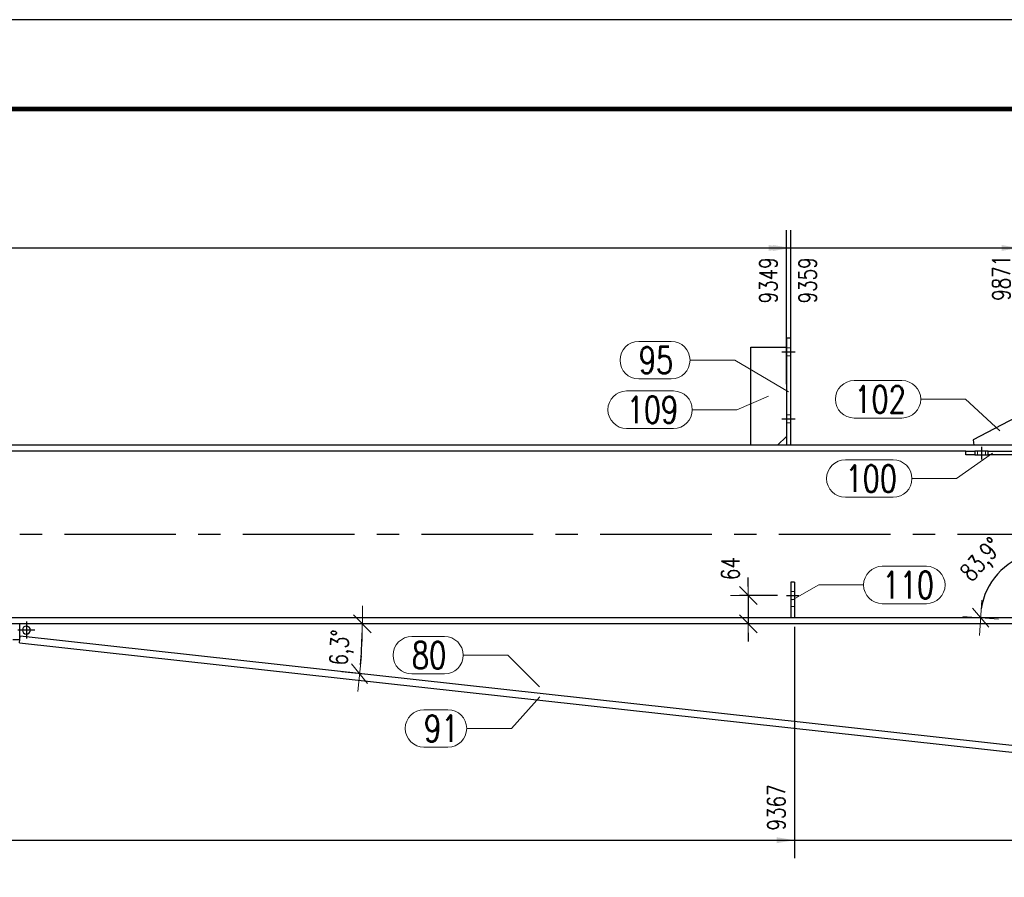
# Model space of a CAD drawing. Header units: millimetres. Extents: x 3526 to 4380, y 11541 to 12002.
# Tile 95 of 127: x 4108 to 4218, y 11878 to 11974. Entities that reach past the tile are written whole.
import ezdxf

# ---------------------------------------------------------------- set-up
doc = ezdxf.new("R2010")
doc.units = ezdxf.units.MM
doc.header["$LTSCALE"] = 10
doc.linetypes.add('HIDDEN', pattern=[0.375, 0.25, -0.125])
doc.linetypes.add('MITTE', pattern=[2, 1.25, -0.25, 0.25, -0.25])
doc.layers.get('Defpoints').update_dxf_attribs({"color": 1})
doc.layers.add('_FORMATKA', color=8, linetype='Continuous', plot=False)
for name, color, linetype, lineweight in [('_RAMKA', 7, 'Continuous', 35), ('PS_DIM', 4, 'Continuous', 13), ('PS_Hidden', 2, 'HIDDEN', 9), ('PS_Pos', 1, 'Continuous', 15), ('PS_SOLID', 7, 'Continuous', 30)]:
    doc.layers.add(name, color=color, linetype=linetype, lineweight=lineweight)
doc.layers.add('PS_MID', color=5, linetype='MITTE')
doc.layers.add('PS_SHAPE', color=3, linetype='Continuous')
doc.styles.add('simplex', font='simplex.shx', dxfattribs={"width": 0.75})
doc.dimstyles.new('1_20_GŁ_DS1-LS20', dxfattribs={"dimtxt": 2, "dimasz": 2, "dimexe": 2, "dimexo": 5, "dimgap": 1, "dimtad": 1, "dimjust": 4, "dimdec": 0, "dimlfac": 20, "dimtxsty": 'simplex', "dimblk1": 'NONE', "dimsah": 1, "dimcen": 2, "dimclrd": 256, "dimclre": 256, "dimclrt": 4, "dimadec": 1, "dimazin": 0, "dimtfac": 1, "dimtdec": 0, "dimtmove": 2, "dimatfit": 3, "dimfxl": 1, "dimarcsym": 0})
doc.dimstyles.new('1_20_PRZ', dxfattribs={"dimtxt": 2, "dimasz": 1, "dimexe": 2, "dimexo": 5, "dimgap": 1, "dimtad": 1, "dimdec": 0, "dimlfac": 20, "dimtxsty": 'simplex', "dimblk": 'dimznak', "dimcen": 2, "dimse1": 1, "dimse2": 1, "dimclrd": 256, "dimclrt": 4, "dimadec": 1, "dimazin": 0, "dimtfac": 1, "dimtdec": 0, "dimtix": 1, "dimtmove": 2, "dimatfit": 3, "dimldrblk": 'dim-grot', "dimfxl": 1, "dimarcsym": 0})
doc.dimstyles.new('1_20_SC', dxfattribs={"dimtxt": 2, "dimasz": 1, "dimexe": 1, "dimexo": 1, "dimgap": 1, "dimtad": 1, "dimdec": 0, "dimlfac": 20, "dimtxsty": 'simplex', "dimblk": 'dimznak', "dimcen": 2, "dimclrd": 256, "dimclre": 256, "dimclrt": 4, "dimadec": 1, "dimazin": 0, "dimtfac": 1, "dimtdec": 0, "dimtix": 1, "dimtmove": 2, "dimatfit": 3, "dimldrblk": 'dim-grot', "dimfxl": 1, "dimarcsym": 0})

# ---------------------------------------------------------------- blocks, each defined once
blk = doc.blocks.new('dimznak')
at = {"color": 0}
for points in [[(0, 2), (0, -2)], [(-2, 0), (2, 0)]]:
    blk.add_lwpolyline(points, dxfattribs=at)
at = {"color": 2}
blk.add_lwpolyline([(1, 1), (-1, -1)], dxfattribs=at)
blk = doc.blocks.new('*D49')
at = {"layer": 'Defpoints', "color": 0, "transparency": 16777216}
for p in [(4220.69, 11929.43), (4219.02, 11912.69), (4065.3, 11906.62), (4223.13, 11906.62), (4224.89, 11890.15)]:
    blk.add_point(p, dxfattribs=at)
at = {"layer": 'PS_DIM', "lineweight": -2, "transparency": 16777216}
blk.add_arc((4223.13, 11906.62), 7.33, 103.9138, 172.1782, dxfattribs=at)
for p, rotation in [((4222.35, 11913.91), 10.00291172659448), ((4215.8, 11906.62), 266.0890910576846)]:
    blk.add_blockref('dimznak', p, dxfattribs=dict(at, rotation=rotation))
at = {"layer": 'PS_DIM', "color": 4, "transparency": 16777216, "insert": (4216.05, 11912.99), "char_height": 2, "attachment_point": 5, "rotation": 48.046, "style": 'simplex'}
blk.add_mtext('83,9°', dxfattribs=at)
blk = doc.blocks.new('dim-grot')
blk.add_hatch(color=256).paths.add_polyline_path([(0, 0), (-2, 0.5), (-2, -0.5)])
blk.add_lwpolyline([(0, 0), (-2, 0.5), (-2, -0.5), (0, 0)])
blk = doc.blocks.new('*D50')
at = {"layer": 'Defpoints', "color": 0, "transparency": 16777216}
for p in [(4065.3, 11905.95), (4223.2, 11905.95), (4108.24, 11904.57), (4146.43, 11902.22), (4224.72, 11891.7)]:
    blk.add_point(p, dxfattribs=at)
at = {"layer": 'PS_DIM', "lineweight": -2, "transparency": 16777216}
blk.add_arc((4095.77, 11905.95), 50.79, 354.8249, 358.8719, dxfattribs=at)
for p, rotation in [((4146.56, 11905.95), 89.43595851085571), ((4146.26, 11900.37), 264.2608571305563)]:
    blk.add_blockref('dimznak', p, dxfattribs=dict(at, rotation=rotation))
at = {"layer": 'PS_DIM', "color": 4, "transparency": 16777216, "insert": (4144.3, 11903.27), "char_height": 2, "attachment_point": 5, "rotation": 86.8484, "style": 'simplex'}
blk.add_mtext('6,3°', dxfattribs=at)
blk = doc.blocks.new('*D51')
at = {"layer": 'Defpoints', "color": 0, "transparency": 16777216}
for p in [(4194.05, 11909.12), (4189.78, 11905.95), (4194.05, 11905.95)]:
    blk.add_point(p, dxfattribs=at)
at = {"layer": 'PS_DIM', "lineweight": -2, "transparency": 16777216}
for p, q in [((4189.78, 11910.12), (4189.78, 11911.12)), ((4193.05, 11909.12), (4188.78, 11909.12)), ((4189.78, 11909.12), (4189.78, 11905.95)), ((4193.05, 11905.95), (4188.78, 11905.95)), ((4189.78, 11904.95), (4189.78, 11903.95))]:
    blk.add_line(p, q, dxfattribs=at)
for p, rotation in [((4189.78, 11909.12), 270), ((4189.78, 11905.95), 90)]:
    blk.add_blockref('dimznak', p, dxfattribs=dict(at, rotation=rotation))
at = {"layer": 'PS_DIM', "color": 4, "transparency": 16777216, "insert": (4187.78, 11912.13), "char_height": 2, "attachment_point": 5, "rotation": 90, "style": 'simplex'}
blk.add_mtext('64', dxfattribs=at)
blk = doc.blocks.new('*D128')
at = {"layer": 'Defpoints', "color": 0, "transparency": 16777216}
for p in [(4194.05, 11948.05), (4194.05, 11927.79), (3923.29, 11905.95)]:
    blk.add_point(p, dxfattribs=at)
at = {"layer": 'PS_DIM', "lineweight": -2, "transparency": 16777216}
for p, q in [((3923.29, 11910.95), (3923.29, 11950.05)), ((4194.05, 11932.79), (4194.05, 11950.05)), ((3923.29, 11948.05), (4192.05, 11948.05))]:
    blk.add_line(p, q, dxfattribs=at)
at = {"layer": 'PS_DIM', "transparency": 16777216}
blk.add_solid([(4192.05, 11948.38), (4192.05, 11947.72), (4194.05, 11948.05)], dxfattribs=at)
at = {"layer": 'PS_DIM', "color": 4, "transparency": 16777216, "insert": (4192.03, 11944.42), "char_height": 2, "attachment_point": 5, "rotation": 90, "style": 'simplex'}
blk.add_mtext('9349', dxfattribs=at)
blk = doc.blocks.new('_None')
blk = doc.blocks.new('*D129')
at = {"layer": 'Defpoints', "color": 0, "transparency": 16777216}
for p in [(4194.55, 11948.05), (4194.55, 11927.75), (3923.29, 11905.95)]:
    blk.add_point(p, dxfattribs=at)
at = {"layer": 'PS_DIM', "lineweight": -2, "transparency": 16777216}
for p, q in [((3923.29, 11910.95), (3923.29, 11950.05)), ((4194.55, 11932.75), (4194.55, 11950.05)), ((3923.29, 11948.05), (4192.55, 11948.05))]:
    blk.add_line(p, q, dxfattribs=at)
at = {"layer": 'PS_DIM', "transparency": 16777216}
blk.add_solid([(4192.55, 11948.38), (4192.55, 11947.72), (4194.55, 11948.05)], dxfattribs=at)
at = {"layer": 'PS_DIM', "color": 4, "transparency": 16777216, "insert": (4196.43, 11944.42), "char_height": 2, "attachment_point": 5, "rotation": 90, "style": 'simplex'}
blk.add_mtext('9359', dxfattribs=at)
blk = doc.blocks.new('*D130')
at = {"layer": 'Defpoints', "color": 0, "transparency": 16777216}
for p in [(4220.14, 11948.05), (4220.14, 11924.87), (3923.29, 11905.95)]:
    blk.add_point(p, dxfattribs=at)
at = {"layer": 'PS_DIM', "lineweight": -2, "transparency": 16777216}
for p, q in [((3923.29, 11910.95), (3923.29, 11950.05)), ((4220.14, 11929.87), (4220.14, 11950.05)), ((3923.29, 11948.05), (4218.14, 11948.05))]:
    blk.add_line(p, q, dxfattribs=at)
at = {"layer": 'PS_DIM', "transparency": 16777216}
blk.add_solid([(4218.14, 11948.38), (4218.14, 11947.72), (4220.14, 11948.05)], dxfattribs=at)
at = {"layer": 'PS_DIM', "color": 4, "transparency": 16777216, "insert": (4218.12, 11944.71), "char_height": 2, "attachment_point": 5, "rotation": 90, "style": 'simplex'}
blk.add_mtext('9871', dxfattribs=at)
blk = doc.blocks.new('*D131')
at = {"layer": 'Defpoints', "color": 0, "transparency": 16777216}
for p in [(4223.2, 11948.05), (3923.29, 11905.95), (4223.2, 11905.95)]:
    blk.add_point(p, dxfattribs=at)
at = {"layer": 'PS_DIM', "lineweight": -2, "transparency": 16777216}
for p, q in [((3923.29, 11910.95), (3923.29, 11950.05)), ((4223.2, 11910.95), (4223.2, 11950.05)), ((3923.29, 11948.05), (4221.2, 11948.05))]:
    blk.add_line(p, q, dxfattribs=at)
at = {"layer": 'PS_DIM', "transparency": 16777216}
blk.add_solid([(4221.2, 11948.38), (4221.2, 11947.72), (4223.2, 11948.05)], dxfattribs=at)
at = {"layer": 'PS_DIM', "color": 4, "transparency": 16777216, "insert": (4221.63, 11944.39), "char_height": 2, "attachment_point": 5, "rotation": 90, "style": 'simplex'}
blk.add_mtext('9933', dxfattribs=at)
blk = doc.blocks.new('*D132')
at = {"layer": 'Defpoints', "color": 0, "transparency": 16777216}
for p in [(4225.88, 11948.05), (3923.29, 11905.95), (4225.88, 11890.25)]:
    blk.add_point(p, dxfattribs=at)
at = {"layer": 'PS_DIM', "lineweight": -2, "transparency": 16777216}
for p, q in [((3923.29, 11910.95), (3923.29, 11950.05)), ((4225.88, 11895.25), (4225.88, 11950.05)), ((3923.29, 11948.05), (4223.88, 11948.05))]:
    blk.add_line(p, q, dxfattribs=at)
at = {"layer": 'PS_DIM', "transparency": 16777216}
blk.add_solid([(4223.88, 11948.38), (4223.88, 11947.72), (4225.88, 11948.05)], dxfattribs=at)
at = {"layer": 'PS_DIM', "color": 4, "transparency": 16777216, "insert": (4227.51, 11944.42), "char_height": 2, "attachment_point": 5, "rotation": 90, "style": 'simplex'}
blk.add_mtext('9986', dxfattribs=at)
blk = doc.blocks.new('*D139')
at = {"layer": 'Defpoints', "color": 0, "transparency": 16777216}
for p in [(4194.95, 11910.62), (3923.29, 11905.95), (4194.95, 11881.71)]:
    blk.add_point(p, dxfattribs=at)
at = {"layer": 'PS_DIM', "lineweight": -2, "transparency": 16777216}
for p, q in [((4194.95, 11905.62), (4194.95, 11879.71)), ((3923.29, 11900.95), (3923.29, 11879.71)), ((3923.29, 11881.71), (4192.95, 11881.71))]:
    blk.add_line(p, q, dxfattribs=at)
at = {"layer": 'PS_DIM', "transparency": 16777216}
blk.add_solid([(4192.95, 11882.04), (4192.95, 11881.37), (4194.95, 11881.71)], dxfattribs=at)
at = {"layer": 'PS_DIM', "color": 4, "transparency": 16777216, "insert": (4192.93, 11885.37), "char_height": 2, "attachment_point": 5, "rotation": 90, "style": 'simplex'}
blk.add_mtext('9367', dxfattribs=at)
blk = doc.blocks.new('*D140')
at = {"layer": 'Defpoints', "color": 0, "transparency": 16777216}
for p in [(3923.29, 11905.95), (4223.2, 11905.95), (4223.2, 11881.71)]:
    blk.add_point(p, dxfattribs=at)
at = {"layer": 'PS_DIM', "lineweight": -2, "transparency": 16777216}
for p, q in [((3923.29, 11900.95), (3923.29, 11879.71)), ((4223.2, 11900.95), (4223.2, 11879.71)), ((3923.29, 11881.71), (4221.2, 11881.71))]:
    blk.add_line(p, q, dxfattribs=at)
at = {"layer": 'PS_DIM', "transparency": 16777216}
blk.add_solid([(4221.2, 11882.04), (4221.2, 11881.37), (4223.2, 11881.71)], dxfattribs=at)
at = {"layer": 'PS_DIM', "color": 4, "transparency": 16777216, "insert": (4221.18, 11885.37), "char_height": 2, "attachment_point": 5, "rotation": 90, "style": 'simplex'}
blk.add_mtext('9933', dxfattribs=at)
blk = doc.blocks.new('*D141')
at = {"layer": 'Defpoints', "color": 0, "transparency": 16777216}
for p in [(3923.29, 11905.95), (4225.88, 11890.25), (4225.88, 11881.71)]:
    blk.add_point(p, dxfattribs=at)
at = {"layer": 'PS_DIM', "lineweight": -2, "transparency": 16777216}
for p, q in [((3923.29, 11900.95), (3923.29, 11879.71)), ((4225.88, 11885.25), (4225.88, 11879.71)), ((3923.29, 11881.71), (4223.88, 11881.71))]:
    blk.add_line(p, q, dxfattribs=at)
at = {"layer": 'PS_DIM', "transparency": 16777216}
blk.add_solid([(4223.88, 11882.04), (4223.88, 11881.37), (4225.88, 11881.71)], dxfattribs=at)
at = {"layer": 'PS_DIM', "color": 4, "transparency": 16777216, "insert": (4227.59, 11885.33), "char_height": 2, "attachment_point": 5, "rotation": 90, "style": 'simplex'}
blk.add_mtext('9986', dxfattribs=at)
blk = doc.blocks.new('*X441')
at = {"layer": 'PS_Hidden', "color": 2, "linetype": 'HIDDEN'}
for p, q in [((4194.55, 11936.85), (4194.05, 11936.85)), ((4194.55, 11935.95), (4194.05, 11935.95)), ((4194.55, 11929.35), (4194.05, 11929.35)), ((4194.55, 11928.45), (4194.05, 11928.45)), ((4215.44, 11924.87), (4215.44, 11925.27)), ((4216.34, 11924.87), (4216.34, 11925.27)), ((4194.95, 11909.57), (4194.55, 11909.57)), ((4194.95, 11908.67), (4194.55, 11908.67)), ((4194.95, 11907.87), (4194.55, 11907.87))]:
    blk.add_line(p, q, dxfattribs=at)
at = {"layer": 'PS_MID', "color": 5, "linetype": 'MITTE'}
for p, q in [((4193.55, 11936.4), (4195.05, 11936.4)), ((4193.55, 11936.4), (4195.05, 11936.4)), ((4193.55, 11936.4), (4195.05, 11936.4)), ((4193.55, 11936.4), (4195.05, 11936.4)), ((4193.55, 11928.9), (4195.05, 11928.9)), ((4193.55, 11928.9), (4195.05, 11928.9)), ((4193.55, 11928.9), (4195.05, 11928.9)), ((4193.55, 11928.9), (4195.05, 11928.9)), ((4215.89, 11925.77), (4215.89, 11924.37)), ((4225.7, 11915.95), (4065.3, 11915.95)), ((4194.05, 11909.12), (4195.45, 11909.12)), ((4194.05, 11909.12), (4195.45, 11909.12)), ((4108.95, 11906.2), (4108.95, 11904.3)), ((4109.9, 11905.25), (4108, 11905.25))]:
    blk.add_line(p, q, dxfattribs=at)
at = {"layer": 'PS_SOLID', "color": 7, "linetype": 'Continuous'}
for p, q in [((4194.05, 11937.95), (4194.05, 11925.95)), ((4194.55, 11937.95), (4194.05, 11937.95)), ((4194.55, 11925.95), (4194.55, 11937.95)), ((4190.05, 11925.95), (4190.05, 11936.95)), ((4190.05, 11936.95), (4194.05, 11936.95)), ((4219.73, 11929.07), (4214.97, 11926.55)), ((4193.05, 11925.95), (4194.05, 11926.95)), ((4221.06, 11925.95), (4065.3, 11925.95)), ((4214.97, 11926.55), (4215.03, 11925.95)), ((4214.14, 11925.27), (4065.3, 11925.27)), ((4214.14, 11924.87), (4214.14, 11925.27)), ((4214.14, 11925.27), (4215.14, 11925.27)), ((4215.14, 11924.87), (4214.14, 11924.87)), ((4215.14, 11925.27), (4215.14, 11924.87)), ((4216.64, 11925.27), (4215.14, 11925.27)), ((4215.14, 11924.87), (4216.64, 11924.87)), ((4216.64, 11924.87), (4216.64, 11925.27)), ((4216.64, 11925.27), (4220.14, 11925.27)), ((4220.14, 11924.87), (4216.64, 11924.87)), ((4194.95, 11910.62), (4194.55, 11910.62)), ((4194.55, 11910.62), (4194.55, 11906.62)), ((4194.95, 11910.62), (4194.95, 11906.62)), ((4223.13, 11906.62), (4065.3, 11906.62)), ((4223.2, 11905.95), (4065.3, 11905.95)), ((4108.2, 11904.2), (4108.2, 11905.95)), ((4107.45, 11904.2), (4108.2, 11904.2)), ((4108.16, 11903.82), (4108.24, 11904.57)), ((4108.16, 11903.82), (4224.65, 11890.96)), ((4108.24, 11904.57), (4108.2, 11904.57)), ((4224.72, 11891.7), (4108.24, 11904.57))]:
    blk.add_line(p, q, dxfattribs=at)
at = {"layer": 'PS_SOLID', "color": 7, "extrusion": (0, 0, -1)}
blk.add_circle((-4108.95, 11905.25), 0.45, dxfattribs=at)
blk = doc.blocks.new('*X476')
at = {"color": 1}
for p, q in [((4217.14, 11925.07), (4213.1, 11922.22)), ((4200.65, 11924.32), (4206, 11924.32)), ((4208.1, 11922.22), (4213.1, 11922.22)), ((4200.65, 11920.12), (4206, 11920.12))]:
    blk.add_line(p, q, dxfattribs=at)
for centre, start, end in [((4200.65, 11922.22), 90, 270), ((4206, 11922.22), 270, 90)]:
    blk.add_arc(centre, 2.1, start, end, dxfattribs=at)
at = {"color": 2, "style": 'simplex', "width": 0.75}
blk.add_text('100', height=3, dxfattribs=at).set_placement((4200.65, 11920.72))
blk = doc.blocks.new('*X477')
at = {"color": 1}
for p, q in [((4201.64, 11933.2), (4206.99, 11933.2)), ((4209.09, 11931.1), (4214.09, 11931.1)), ((4217.96, 11927.56), (4214.09, 11931.1)), ((4201.64, 11929), (4206.99, 11929))]:
    blk.add_line(p, q, dxfattribs=at)
for centre, start, end in [((4201.64, 11931.1), 90, 270), ((4206.99, 11931.1), 270, 90)]:
    blk.add_arc(centre, 2.1, start, end, dxfattribs=at)
at = {"color": 2, "style": 'simplex', "width": 0.75}
blk.add_text('102', height=3, dxfattribs=at).set_placement((4201.64, 11929.6))
blk = doc.blocks.new('*X478')
at = {"color": 1}
for p, q in [((4204.79, 11912.4), (4209.72, 11912.4)), ((4194.75, 11908.62), (4197.69, 11910.3)), ((4197.69, 11910.3), (4202.69, 11910.3)), ((4204.79, 11908.2), (4209.72, 11908.2))]:
    blk.add_line(p, q, dxfattribs=at)
for centre, start, end in [((4204.79, 11910.3), 90, 270), ((4209.72, 11910.3), 270, 90)]:
    blk.add_arc(centre, 2.1, start, end, dxfattribs=at)
at = {"color": 2, "style": 'simplex', "width": 0.75}
blk.add_text('110', height=3, dxfattribs=at).set_placement((4204.79, 11908.8))
blk = doc.blocks.new('*X479')
at = {"color": 1}
for p, q in [((4204.79, 11912.4), (4209.72, 11912.4)), ((4194.75, 11908.62), (4197.69, 11910.3)), ((4197.69, 11910.3), (4202.69, 11910.3)), ((4204.79, 11908.2), (4209.72, 11908.2))]:
    blk.add_line(p, q, dxfattribs=at)
for centre, start, end in [((4204.79, 11910.3), 90, 270), ((4209.72, 11910.3), 270, 90)]:
    blk.add_arc(centre, 2.1, start, end, dxfattribs=at)
at = {"color": 2, "style": 'simplex', "width": 0.75}
blk.add_text('110', height=3, dxfattribs=at).set_placement((4204.79, 11908.8))
blk = doc.blocks.new('*X480')
at = {"color": 1}
for p, q in [((4177.52, 11937.58), (4181.16, 11937.58)), ((4183.26, 11935.48), (4188.26, 11935.48)), ((4194.3, 11931.95), (4188.26, 11935.48)), ((4177.52, 11933.38), (4181.16, 11933.38))]:
    blk.add_line(p, q, dxfattribs=at)
for centre, start, end in [((4177.52, 11935.48), 90, 270), ((4181.16, 11935.48), 270, 90)]:
    blk.add_arc(centre, 2.1, start, end, dxfattribs=at)
at = {"color": 2, "style": 'simplex', "width": 0.75}
blk.add_text('95', height=3, dxfattribs=at).set_placement((4177.52, 11933.98))
blk = doc.blocks.new('*X482')
at = {"color": 1}
for p, q in [((4176.16, 11932.03), (4181.41, 11932.03)), ((4192.05, 11931.45), (4188.51, 11929.93)), ((4183.51, 11929.93), (4188.51, 11929.93)), ((4176.16, 11927.83), (4181.41, 11927.83))]:
    blk.add_line(p, q, dxfattribs=at)
for centre, start, end in [((4176.16, 11929.93), 90, 270), ((4181.41, 11929.93), 270, 90)]:
    blk.add_arc(centre, 2.1, start, end, dxfattribs=at)
at = {"color": 2, "style": 'simplex', "width": 0.75}
blk.add_text('109', height=3, dxfattribs=at).set_placement((4176.16, 11928.43))
blk = doc.blocks.new('*X486')
at = {"color": 1}
for p, q in [((4152.11, 11904.53), (4155.76, 11904.53)), ((4157.86, 11902.43), (4162.86, 11902.43)), ((4166.39, 11898.89), (4162.86, 11902.43)), ((4152.11, 11900.33), (4155.76, 11900.33))]:
    blk.add_line(p, q, dxfattribs=at)
for centre, start, end in [((4152.11, 11902.43), 90, 270), ((4155.76, 11902.43), 270, 90)]:
    blk.add_arc(centre, 2.1, start, end, dxfattribs=at)
at = {"color": 2, "style": 'simplex', "width": 0.75}
blk.add_text('80', height=3, dxfattribs=at).set_placement((4152.11, 11900.93))
blk = doc.blocks.new('*X487')
at = {"color": 1}
for p, q in [((4166.45, 11897.76), (4163.25, 11894.23)), ((4153.47, 11896.33), (4156.15, 11896.33)), ((4158.25, 11894.23), (4163.25, 11894.23)), ((4153.47, 11892.13), (4156.15, 11892.13))]:
    blk.add_line(p, q, dxfattribs=at)
for centre, start, end in [((4153.47, 11894.23), 90, 270), ((4156.15, 11894.23), 270, 90)]:
    blk.add_arc(centre, 2.1, start, end, dxfattribs=at)
at = {"color": 2, "style": 'simplex', "width": 0.75}
blk.add_text('91', height=3, dxfattribs=at).set_placement((4153.47, 11892.73))

msp = doc.modelspace()

# ---------------------------------------------------------------- linework, layer by layer
at = {"layer": '_FORMATKA', "lineweight": -3}
msp.add_lwpolyline([(3527.638, 11553.623), (4377.638, 11553.623), (4377.638, 11973.623), (3527.638, 11973.623)], close=True, dxfattribs=at)
at = {"layer": '_RAMKA', "lineweight": -3, "const_width": 0.5}
msp.add_lwpolyline([(3557.638, 11563.623), (4367.638, 11563.623), (4367.638, 11963.623), (3557.638, 11963.623)], close=True, dxfattribs=at)

# ---------------------------------------------------------------- block references
at = {"layer": 'PS_Pos'}
for name in ['*X480', '*X477', '*X482', '*X476', '*X478', '*X479', '*X486', '*X487']:
    msp.add_blockref(name, (0, 0), dxfattribs=at)
at = {"layer": 'PS_SHAPE'}
msp.add_blockref('*X441', (0, 0), dxfattribs=at)

# ---------------------------------------------------------------- dimensions: what is measured, and where the dimension line sits
at = {"layer": 'PS_DIM'}
for base, p2, text, picture, middle in [((4194.047, 11948.05), (4194.047, 11927.795), '9349', '*D128', (4192.027, 11944.423)), ((4194.547, 11948.05), (4194.547, 11927.75), '9359', '*D129', (4196.426, 11944.423)), ((4220.137, 11948.05), (4220.137, 11924.87), '9871', '*D130', (4218.117, 11944.709)), ((4223.199, 11948.05), (4223.199, 11905.945), '9933', '*D131', (4221.628, 11944.387)), ((4225.88, 11948.05), (4225.88, 11890.255), '9986', '*D132', (4227.507, 11944.423)), ((4194.947, 11881.706), (4194.947, 11910.62), '9367', '*D139', (4192.927, 11885.369)), ((4223.199, 11881.706), (4223.199, 11905.945), '9933', '*D140', (4221.179, 11885.369)), ((4225.88, 11881.706), (4225.88, 11890.255), '9986', '*D141', (4227.595, 11885.333))]:
    dim = msp.add_linear_dim(base=base, p1=(3923.29, 11905.945), p2=p2, text=text, dimstyle='1_20_GŁ_DS1-LS20', dxfattribs=at)
    dim.commit()
    dim.dimension.update_dxf_attribs({"geometry": picture, "text_midpoint": middle, "dimtype": 128, "text_rotation": 90})
for base, line1, line2, picture, middle in [((4219.022, 11912.694), ((4223.127, 11906.62), (4065.297, 11906.62)), ((4224.885, 11890.149), (4220.693, 11929.426)), '*D49', (4216.047, 11912.986)), ((4146.427, 11902.224), ((4223.199, 11905.945), (4065.297, 11905.945)), ((4224.72, 11891.702), (4108.241, 11904.568)), '*D50', (4144.299, 11903.273))]:
    dim = msp.add_angular_dim_2l(base=base, line1=line1, line2=line2, dimstyle='1_20_PRZ', dxfattribs=at)
    dim.commit()
    dim.dimension.update_dxf_attribs({"geometry": picture, "text_midpoint": middle})
dim = msp.add_linear_dim(base=(4189.77752452, 11905.945466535), p1=(4194.046620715, 11909.120466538), p2=(4194.046620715, 11905.945466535), angle=90, dimstyle='1_20_SC', dxfattribs=at)
dim.commit()
dim.dimension.update_dxf_attribs({"geometry": '*D51', "text_midpoint": (4187.77752452, 11912.125696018), "dimtype": 128})

doc.saveas('drawing.dxf')
